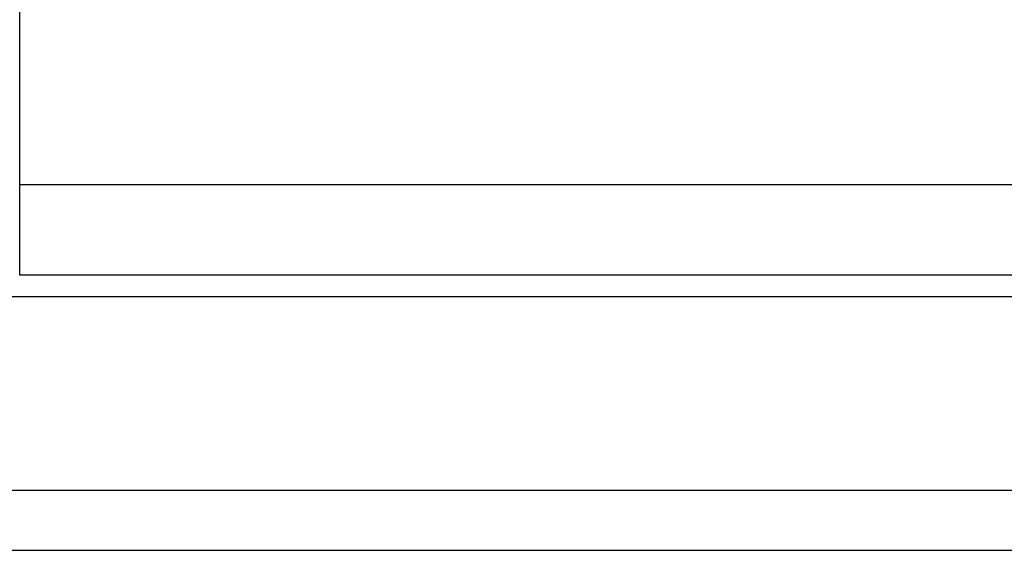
# Model space of a CAD drawing. Header units: millimetres. Extents: x 918 to 1155, y 75 to 164.
# Tile 3 of 50: x 1079.73 to 1091.18, y 88.17 to 94.33. Entities that reach past the tile are written whole.
import ezdxf

# ---------------------------------------------------------------- set-up
doc = ezdxf.new("R2010")
doc.units = ezdxf.units.MM
doc.header["$LTSCALE"] = 0.15
doc.layers.add('OUT', color=3, linetype='CONTINUOUS')

msp = doc.modelspace()

# ---------------------------------------------------------------- linework, layer by layer
at = {"layer": 'OUT', "color": 7}
for p, q in [((1079.732, 112.169), (1079.732, 91.369)), ((1079.732, 92.419), (1102.632, 92.419)), ((1079.732, 91.369), (1102.632, 91.369)), ((1024.597, 91.119), (1155.182, 91.119)), ((1024.357, 88.869), (1155.182, 88.869)), ((1005.182, 88.169), (1155.182, 88.169))]:
    msp.add_line(p, q, dxfattribs=at)

doc.saveas('drawing.dxf')
